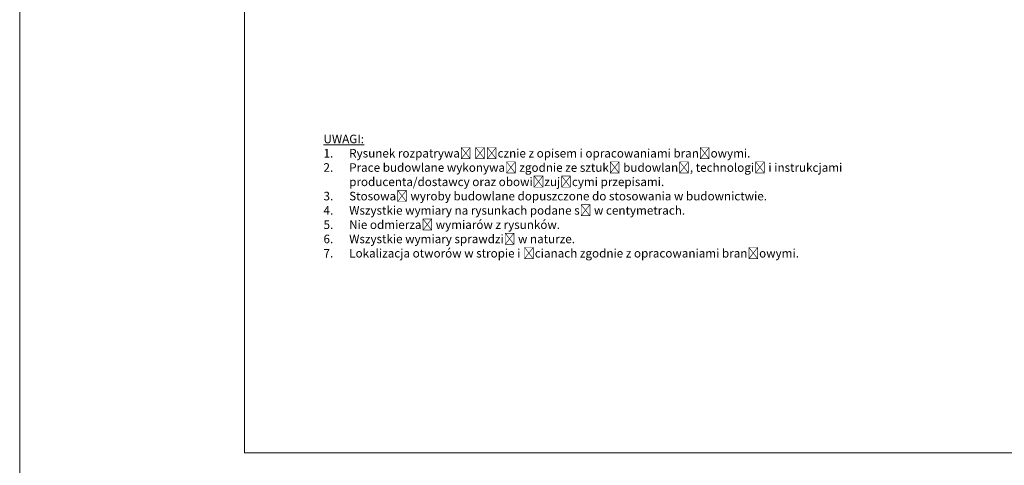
# Model space of a CAD drawing. Header units: millimetres. Extents: x -81893328 to 44149, y -26843406 to 95443303.
# Tile 65 of 100: x 26512 to 28483, y 2790 to 3681. Entities that reach past the tile are written whole.
import ezdxf

# ---------------------------------------------------------------- set-up
doc = ezdxf.new("R2010")
doc.units = ezdxf.units.MM
doc.layers.add('aRMZ - opisy', color=7, linetype='Continuous', lineweight=5)
doc.layers.add('aRMZ - tabelka i ramka', color=63, linetype='Continuous', lineweight=13)
doc.styles.add('1-100', font='arial.ttf', dxfattribs={"height": 15})

msp = doc.modelspace()

# ---------------------------------------------------------------- linework, layer by layer
at = {"layer": 'aRMZ - tabelka i ramka', "color": 7, "true_color": 0xffffff}
msp.add_lwpolyline([(26511.7575, 5734.8224), (30711.7575, 5734.8224), (30711.7575, 2764.8224), (26511.7575, 2764.8224)], close=True, dxfattribs=at)
at = {"layer": 'aRMZ - tabelka i ramka'}
msp.add_lwpolyline([(26961.7575, 5684.8224), (30661.7575, 5684.8224), (30661.7575, 2814.8224), (26961.7575, 2814.8224)], close=True, dxfattribs=at)

# ---------------------------------------------------------------- texts
at = {"layer": 'aRMZ - opisy', "ltscale": 45, "insert": (27119.9681, 3451.1616), "char_height": 17.1475, "attachment_point": 1, "style": '1-100'}
msp.add_mtext_dynamic_manual_height_columns('{\\fISOCPEUR|b0|i0|c238|p34;\\LUWAGI:\\P\\pxi-3,l3,t3;\\l1.^IRysunek rozpatrywać łącznie z opisem i opracowaniami branżowymi.\\P2.^IPrace budowlane wykonywać zgodnie ze sztuką budowlaną, technologią i\\~instrukcjami producenta/dostawcy oraz obowiązującymi przepisami.\\P3.^IStosować wyroby budowlane dopuszczone do stosowania w budownictwie.\\P4.^IWszystkie wymiary na rysunkach podane są w centymetrach.\\P5.^INie odmierzać wymiarów z rysunków.\\P6.^IWszystkie wymiary sprawdzić w naturze.\\P7.^ILokalizacja otworów w stropie i ścianach zgodnie z opracowaniami branżowymi.}', width=1105.820105, gutter_width=0, heights=[0], dxfattribs=at)

doc.saveas('drawing.dxf')
